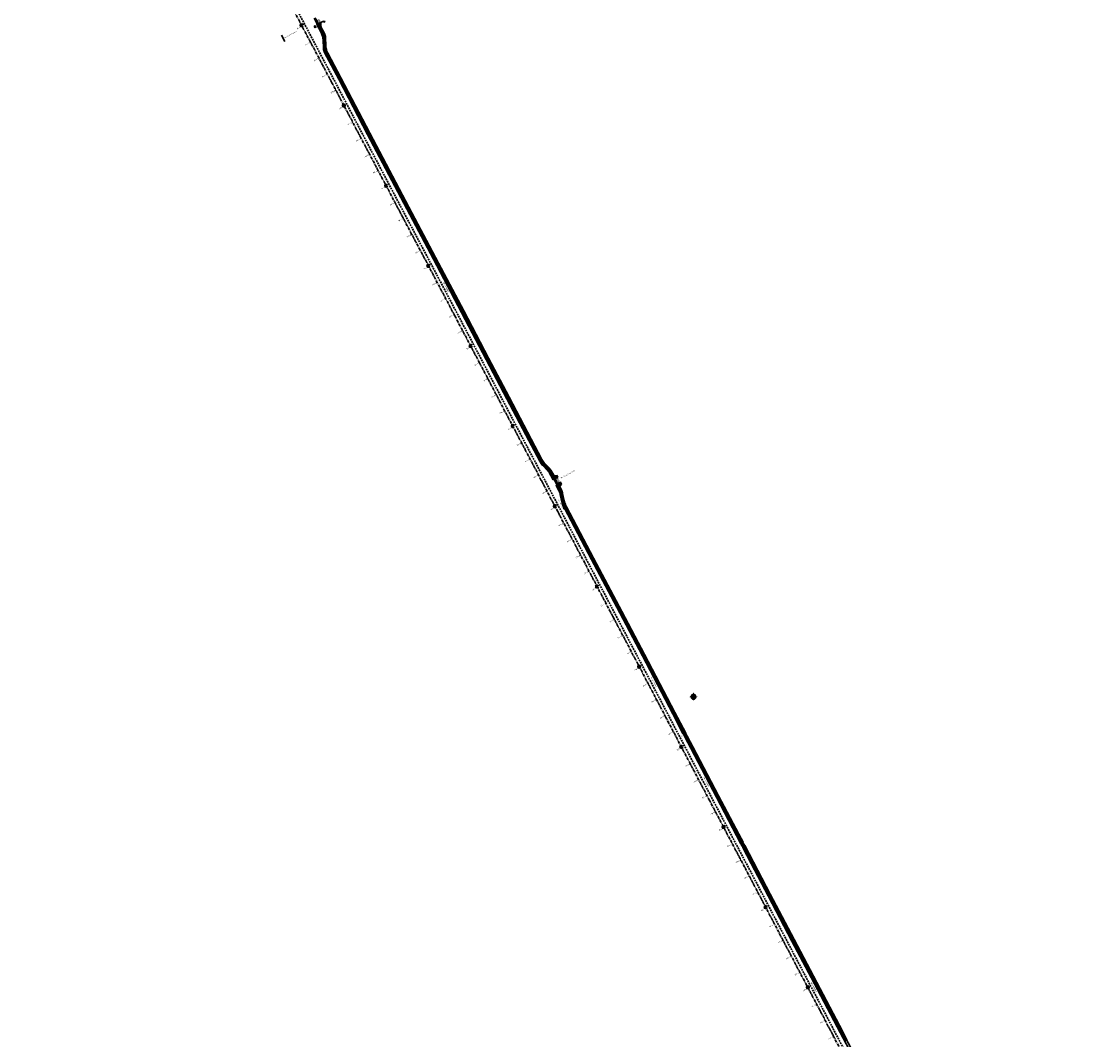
# Model space of a CAD drawing. Extents: x 7529391 to 7533711, y 5721204 to 5728304.
# Tile 3 of 6: x 7530572 to 7531735, y 5724449 to 5725574. Entities that reach past the tile are written whole.
import ezdxf
from ezdxf.enums import TextEntityAlignment as Align

# ---------------------------------------------------------------- set-up
doc = ezdxf.new("R2010")
doc.units = 0
for name, pattern in [('CENTER', [50.8, 31.75, -6.35, 6.35, -6.35]), ('DASHED', [19.05, 12.7, -6.35]), ('HIDDEN', [9.525, 6.35, -3.175])]:
    doc.linetypes.add(name, pattern=pattern)
for name, color, linetype in [('C-DROGI-SYTUACJA-ETYKIETY', 7, 'Continuous'), ('D-hatch-zjazdy-BA', 244, 'Continuous'), ('D-pobocza', 60, 'Continuous')]:
    doc.layers.add(name, color=color, linetype=linetype)
doc.layers.add('D-hatch-ciag-pieszo-rowerowy', color=7, linetype='Continuous', lineweight=13, true_color=0xff9f80)
doc.layers.add('D-poziome-powl-czerwona', color=7, linetype='Continuous', lineweight=9, true_color=0xff6161)
for name, color, linetype, lineweight in [('D-krawędzie', 3, 'Continuous', 30), ('D-krawężniki', 4, 'Continuous', 30), ('D-krawężniki-obniżone', 40, 'DASHED', 30), ('D-opisy', 2, 'Continuous', 30), ('D-oś', 10, 'CENTER', 30), ('D-zjazdy', 202, 'Continuous', 30), ('D-zjazdy-opis', 202, 'Continuous', 30), ('PARSI', 252, 'Continuous', 13)]:
    doc.layers.add(name, color=color, linetype=linetype, lineweight=lineweight)
doc.layers.add('D-malowanie-proj', color=7, linetype='Continuous', true_color=0x3333ff)
doc.styles.add('2mm08', font='arial.ttf', dxfattribs={"width": 0.8})
doc.styles.add('North Arrow Text', font='txt', dxfattribs={"height": 0.1})
doc.styles.get("Standard").update_dxf_attribs({"font": 'arial.ttf'})
pattern_1 = [(45, (0, 0), (-0.33675960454, 0.33675960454), []), (135, (0, 0), (-0.33675960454, -0.33675960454), [])]

# ---------------------------------------------------------------- blocks, each defined once
blk = doc.blocks.new('KRZYZ')
at = {"layer": 'PARSI'}
for p, q in [((5, 0), (-5, 0)), ((0, -5), (0, 5))]:
    blk.add_line(p, q, dxfattribs=at)
blk = doc.blocks.new('orientacja')
at = {"layer": 'D-opisy', "lineweight": 25}
h = blk.add_hatch(color=256, dxfattribs=at)
h.paths.add_polyline_path([(6529064, 5548109.1), (6529064, 5548093.2), (6529066.7, 5548098.5)])
h.paths.add_polyline_path([(6529073, 5548101.7), (6529064, 5548093.2), (6529069.5, 5548095.9)])
h.paths.add_polyline_path([(6529079.9, 5548093.2), (6529064, 5548093.2), (6529069.2, 5548090.4)])
h.paths.add_polyline_path([(6529064, 5548093.2), (6529066.7, 5548087.6), (6529072.4, 5548084.2)])
h.paths.add_polyline_path([(6529064, 5548093.2), (6529061.2, 5548087.9), (6529064, 5548077.3)])
h.paths.add_polyline_path([(6529064, 5548093.2), (6529058.4, 5548090.5), (6529055, 5548084.8)])
h.paths.add_polyline_path([(6529058.7, 5548096), (6529048.1, 5548093.2), (6529064, 5548093.2)])
h.paths.add_polyline_path([(6529061.3, 5548098.8), (6529055.5, 5548102.2), (6529064, 5548093.2)])
for points in [[(6529048.1, 5548093.2), (6529058.7, 5548096)], [(6529079.9, 5548093.2), (6529048.1, 5548093.2)], [(6529048.1, 5548093.2), (6529058.4, 5548090.5)], [(6529052, 5548087.5), (6529052.8, 5548087.9)], [(6529052.2, 5548099.4), (6529053, 5548098.9)], [(6529064, 5548093.2), (6529054.3, 5548084.1)], [(6529064, 5548093.2), (6529054.9, 5548102.9)], [(6529055, 5548084.8), (6529058.4, 5548090.5)], [(6529055, 5548084.8), (6529061.2, 5548087.9)], [(6529055.5, 5548102.2), (6529058.7, 5548096)], [(6529055.5, 5548102.2), (6529061.3, 5548098.8)], [(6529058.4, 5548090.5), (6529064, 5548093.2)], [(6529058.7, 5548096), (6529064, 5548093.2)], [(6529064, 5548093.2), (6529061.2, 5548087.9)], [(6529064, 5548077.3), (6529061.2, 5548087.9)], [(6529064, 5548109.1), (6529061.3, 5548098.8)], [(6529061.3, 5548098.8), (6529064, 5548093.2)], [(6529064, 5548109.1), (6529064, 5548077.3)], [(6529064, 5548109.1), (6529066.7, 5548098.5)], [(6529064, 5548093.2), (6529073.6, 5548102.3)], [(6529066.7, 5548098.5), (6529064, 5548093.2)], [(6529069.5, 5548095.9), (6529064, 5548093.2)], [(6529064, 5548093.2), (6529073.1, 5548083.5)], [(6529064, 5548093.2), (6529069.2, 5548090.4)], [(6529064, 5548093.2), (6529066.7, 5548087.6)], [(6529064, 5548077.3), (6529066.7, 5548087.6)], [(6529065.8, 5548081), (6529065.9, 5548080.1)], [(6529073, 5548101.7), (6529066.7, 5548098.5)], [(6529072.4, 5548084.2), (6529066.7, 5548087.6)], [(6529079.9, 5548093.2), (6529069.2, 5548090.4)], [(6529072.4, 5548084.2), (6529069.2, 5548090.4)], [(6529069.3, 5548082.1), (6529069.7, 5548081.3)], [(6529073, 5548101.7), (6529069.5, 5548095.9)], [(6529079.9, 5548093.2), (6529069.5, 5548095.9)], [(6529074.9, 5548087.5), (6529075.7, 5548087)], [(6529075.9, 5548098.9), (6529075.1, 5548098.6)]]:
    blk.add_lwpolyline(points, dxfattribs=at)
for radius, start, end in [(13.3, 92.995, 177.005), (13.3, 182.995, 267.005), (12.3, 94.3434, 175.6566), (12.3, 184.3434, 265.6566), (13.3, 2.995, 87.005), (13.3, 272.995, 357.005), (12.3, 4.3434, 85.6566), (12.3, 274.3434, 355.6566)]:
    blk.add_arc((6529064, 5548093.2), radius, start, end, dxfattribs=at)
at = {"layer": 'D-opisy', "lineweight": 25, "xscale": 0.6489600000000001, "yscale": 0.6489600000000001, "zscale": 0.6489600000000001, "rotation": 306.822681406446}
blk.add_blockref('KRZYZ', (6529064, 5548093.2), dxfattribs=at)
at = {"layer": 'D-opisy', "lineweight": 25, "style": 'North Arrow Text'}
for s, p in [('W', (6529042.9, 5548088.3)), ('N', (6529064, 5548108.6)), ('S', (6529064, 5548068.9)), ('E', (6529084.3, 5548088.3))]:
    blk.add_text(s, height=4.96, dxfattribs=at).set_placement(p, align=Align.BOTTOM_CENTER)
blk = doc.blocks.new('kilometraz')
at = {"linetype": 'ByBlock', "lineweight": -2}
blk.add_hatch(color=0, dxfattribs=at).paths.add_polyline_path([(0, -0.375, 0.4142136), (0.375, 0, 0.4142136), (0, 0.375)])
at = {"color": 0, "linetype": 'ByBlock', "lineweight": -2}
blk.add_line((0, 0.375), (0, -0.375), dxfattribs=at)
blk.add_circle((0, 0), 0.375, dxfattribs=at)
blk = doc.blocks.new('AeccTickLine')
at = {"color": 0, "linetype": 'ByBlock', "lineweight": -2}
blk.add_line((0, 1), (0, -1), dxfattribs=at)

msp = doc.modelspace()

# ---------------------------------------------------------------- hatches: boundary and pattern name
at = {"layer": 'D-hatch-ciag-pieszo-rowerowy'}
h = msp.add_hatch(dxfattribs=at)
h.set_pattern_fill('ANSI37', color=256, scale=0.15, style=0)
h.set_pattern_definition(pattern_1)
h.paths.add_polyline_path([(7530900.8, 5725571.1), (7530898.5, 5725570), (7530903.2, 5725561.2, -0.006119), (7530903.4, 5725560.7), (7530904.1, 5725562.7), (7530904.4, 5725564.3)])
h = msp.add_hatch(dxfattribs=at)
h.set_pattern_fill('ANSI37', color=256, scale=0.15, style=0)
h.set_pattern_definition(pattern_1)
h.paths.add_polyline_path([(7530901.9, 5725571.6), (7530900.8, 5725571.1), (7530903, 5725566.8), (7530903, 5725569.5)])
h.paths.add_polyline_path([(7530903, 5725572.1), (7530902.8, 5725572), (7530901.9, 5725571.6), (7530903, 5725569.5)])
h = msp.add_hatch(dxfattribs=at)
h.set_pattern_fill('ANSI37', color=256, scale=0.15, style=0)
h.set_pattern_definition(pattern_1)
h.paths.add_polyline_path([(7530956.8, 5725449.8), (7530924.8, 5725510.7), (7530910.5, 5725537.8, -0.113466), (7530908.2, 5725546.5), (7530907.8, 5725555.5, 0.112773), (7530906.7, 5725559.8), (7530904.4, 5725564.3), (7530904.1, 5725562.7), (7530903.4, 5725560.7, -0.10658), (7530905.4, 5725552.6), (7530905.8, 5725543.5, 0.113466), (7530906.9, 5725539.2), (7530922.6, 5725509.5), (7530954.6, 5725448.6), (7530997.8, 5725366.6), (7531027.2, 5725311.1), (7531039.5, 5725287.6), (7531042.3, 5725287.7), (7531029.4, 5725312.2), (7531000.1, 5725367.8)])
h = msp.add_hatch(dxfattribs=at)
h.set_pattern_fill('ANSI37', color=256, scale=0.15, style=0)
h.set_pattern_definition(pattern_1)
h.paths.add_polyline_path([(7531143.8, 5725089.5), (7531146, 5725090.5), (7531134.8, 5725111.9), (7531110.5, 5725158), (7531087.8, 5725201.4), (7531060.4, 5725253.4), (7531042.3, 5725287.7), (7531039.5, 5725287.6), (7531058.2, 5725252.2), (7531085.6, 5725200.2), (7531108.3, 5725156.9), (7531132.5, 5725110.8)])
h = msp.add_hatch(dxfattribs=at)
h.set_pattern_fill('ANSI37', color=256, scale=0.15, style=0)
h.set_pattern_definition(pattern_1)
h.paths.add_polyline_path([(7531155.4, 5725079), (7531149.8, 5725085, -0.068604), (7531146.6, 5725089.4), (7531146, 5725090.5), (7531143.8, 5725089.5), (7531144.6, 5725087.9, 0.068604), (7531147.8, 5725083.5), (7531153.4, 5725077.6, -0.068604), (7531155.8, 5725074.2), (7531156.9, 5725072.1), (7531159.3, 5725067.5), (7531159.6, 5725067.6), (7531160.1, 5725067.8), (7531160.7, 5725068.1), (7531162.1, 5725068.7), (7531164.3, 5725069.7), (7531163.4, 5725071.5), (7531162.2, 5725071.1, -0.373479), (7531159.7, 5725072.1), (7531157.8, 5725075.7, 0.068604)])
h = msp.add_hatch(dxfattribs=at)
h.set_pattern_fill('ANSI37', color=256, scale=0.15, style=0)
h.set_pattern_definition(pattern_1)
h.paths.add_polyline_path([(7531169.6, 5725052, 0.068574), (7531168.3, 5725055.8), (7531166.7, 5725058.8, -0.29099), (7531166.9, 5725060.9), (7531168.1, 5725062.5), (7531167.1, 5725064.6), (7531165, 5725063.5), (7531164.5, 5725063.2), (7531163.8, 5725062.8), (7531163.2, 5725062.1), (7531162.8, 5725061.6), (7531162.5, 5725061.3), (7531165.9, 5725055, -0.068574), (7531167.3, 5725051.1), (7531169, 5725043.1, 0.068574), (7531170.8, 5725038), (7531171.8, 5725036.1), (7531172.4, 5725035), (7531174.6, 5725036.2), (7531174, 5725037.2), (7531173.2, 5725038.8, -0.068574), (7531171.3, 5725044)])
h = msp.add_hatch(dxfattribs=at)
h.set_pattern_fill('ANSI37', color=256, scale=0.15, style=0)
h.set_pattern_definition(pattern_1)
h.paths.add_polyline_path([(7531174.6, 5725036.2), (7531172.4, 5725035), (7531201.6, 5724979.3), (7531232.8, 5724920.5), (7531257.9, 5724873), (7531291.3, 5724809), (7531302.7, 5724787.3), (7531305.5, 5724787.3), (7531293.6, 5724810.2), (7531260.2, 5724874.2), (7531235, 5724921.7), (7531203.8, 5724980.5)])
h = msp.add_hatch(dxfattribs=at)
h.set_pattern_fill('ANSI37', color=256, scale=0.15, style=0)
h.set_pattern_definition(pattern_1)
h.paths.add_polyline_path([(7531313.4, 5724772.1), (7531307.3, 5724783.9), (7531305, 5724782.7), (7531311.2, 5724771), (7531339.5, 5724717), (7531361.7, 5724674.8), (7531366.5, 5724665.7), (7531368.7, 5724666.9), (7531364, 5724675.9), (7531341.7, 5724718.1)])
h = msp.add_hatch(dxfattribs=at)
h.set_pattern_fill('ANSI37', color=256, scale=0.15, style=0)
h.set_pattern_definition(pattern_1)
h.paths.add_polyline_path([(7531425.1, 5724559.3), (7531398.8, 5724609.5), (7531380.3, 5724644.9), (7531370.7, 5724663.2), (7531368.7, 5724661.5), (7531378.1, 5724643.8), (7531396.6, 5724608.3), (7531422.9, 5724558.2), (7531444.2, 5724517.9), (7531472.8, 5724463.4), (7531481.1, 5724447.6), (7531483.3, 5724448.8), (7531475, 5724464.6), (7531446.4, 5724519.1)])
at = {"layer": 'D-hatch-zjazdy-BA'}
h = msp.add_hatch(dxfattribs=at)
h.set_pattern_fill('ANSI37', color=256, scale=0.15, style=0)
h.set_pattern_definition(pattern_1)
h.paths.add_polyline_path([(7531305.5, 5724787.3), (7531302.7, 5724787.3), (7531305, 5724782.7), (7531307.3, 5724783.9)])
h = msp.add_hatch(dxfattribs=at)
h.set_pattern_fill('ANSI37', color=256, scale=0.15, style=0)
h.set_pattern_definition(pattern_1)
h.paths.add_polyline_path([(7531368.7, 5724666.9), (7531366.5, 5724665.7), (7531368.7, 5724661.5), (7531370.7, 5724663.2)])
at = {"layer": 'D-malowanie-proj'}
h = msp.add_hatch(color=256, dxfattribs=at)
h.paths.add_polyline_path([(7530901.4, 5725575.4), (7530901.1, 5725575.9), (7530898.5, 5725574.5), (7530898.7, 5725574)])
h.paths.add_polyline_path([(7530901.8, 5725574.5), (7530901.6, 5725575), (7530898.9, 5725573.6), (7530899.2, 5725573.1)])
h.paths.add_polyline_path([(7530902.3, 5725573.6), (7530902.1, 5725574.1), (7530899.4, 5725572.7), (7530899.6, 5725572.2)])
h.paths.add_polyline_path([(7530896.9, 5725573.1), (7530896.7, 5725573.5), (7530896.3, 5725573.3), (7530896.5, 5725572.9)])
h.paths.add_polyline_path([(7530897.4, 5725572.2), (7530897.2, 5725572.6), (7530896.7, 5725572.4), (7530897, 5725572)])
h.paths.add_polyline_path([(7530897.9, 5725571.3), (7530897.6, 5725571.8), (7530897.2, 5725571.5), (7530897.4, 5725571.1)])
h.paths.add_polyline_path([(7530898.3, 5725570.4), (7530898.1, 5725570.9), (7530897.7, 5725570.6), (7530897.9, 5725570.2)])
h.paths.add_polyline_path([(7530902.8, 5725572.7), (7530902.5, 5725573.2), (7530899.9, 5725571.8), (7530900.1, 5725571.4)])
h = msp.add_hatch(color=256, dxfattribs=at)
h.paths.add_polyline_path([(7531164.6, 5725069.3), (7531164.4, 5725069.7), (7531161.7, 5725068.3), (7531161.9, 5725067.9)])
h.paths.add_polyline_path([(7531165.1, 5725068.4), (7531164.8, 5725068.8), (7531162.2, 5725067.4), (7531162.4, 5725067)])
h.paths.add_polyline_path([(7531165.5, 5725067.5), (7531165.3, 5725067.9), (7531162.6, 5725066.5), (7531162.9, 5725066.1)])
h.paths.add_polyline_path([(7531160.2, 5725066.9), (7531159.9, 5725067.4), (7531159.5, 5725067.2), (7531159.7, 5725066.7)])
h.paths.add_polyline_path([(7531160.6, 5725066.1), (7531160.4, 5725066.5), (7531160, 5725066.3), (7531160.2, 5725065.8)])
h.paths.add_polyline_path([(7531161.1, 5725065.2), (7531160.9, 5725065.6), (7531160.4, 5725065.4), (7531160.7, 5725064.9)])
h = msp.add_hatch(color=256, dxfattribs=at)
h.paths.add_polyline_path([(7531166, 5725066.7), (7531165.7, 5725067.1), (7531163.1, 5725065.7), (7531163.3, 5725065.3)])
h.paths.add_polyline_path([(7531166.4, 5725065.8), (7531166.2, 5725066.2), (7531163.5, 5725064.8), (7531163.8, 5725064.4)])
h.paths.add_polyline_path([(7531166.9, 5725064.9), (7531166.7, 5725065.3), (7531164, 5725064), (7531164.2, 5725063.5)])
h.paths.add_polyline_path([(7531161.5, 5725064.3), (7531161.3, 5725064.8), (7531160.9, 5725064.6), (7531161.1, 5725064.1)])
h.paths.add_polyline_path([(7531162, 5725063.5), (7531161.8, 5725063.9), (7531161.3, 5725063.7), (7531161.6, 5725063.2)])
h.paths.add_polyline_path([(7531162.5, 5725062.6), (7531162.2, 5725063), (7531161.8, 5725062.8), (7531162, 5725062.3)])
h.paths.add_polyline_path([(7531162.9, 5725061.7), (7531162.7, 5725062.1), (7531162.3, 5725061.9), (7531162.5, 5725061.5)])
at = {"layer": 'D-poziome-powl-czerwona'}
h = msp.add_hatch(color=256, dxfattribs=at)
h.dxf.hatch_style = 1
edge = h.paths.add_edge_path()
edge.add_line((7530898.1, 5725569.8), (7530900.7, 5725571))
edge.add_arc((7530917.8, 5725558.3), 21.2, 143.0283, 143.2755, ccw=False)
edge.add_line((7530900.8, 5725571.1), (7530897.4, 5725577.7))
edge.add_arc((7530894.9, 5725582), 5.03, 291.5881, 299.5076, ccw=False)
edge.add_line((7530896.7, 5725577.4), (7530894.6, 5725576.4))
edge.add_line((7530894.6, 5725576.4), (7530898.1, 5725569.8))
h = msp.add_hatch(color=256, dxfattribs=at)
h.dxf.hatch_style = 1
h.paths.add_polyline_path([(7531162.6, 5725061.3), (7531162.8, 5725061.6), (7531163.2, 5725062.1), (7531163.8, 5725062.8), (7531164.5, 5725063.2), (7531164.9, 5725063.4), (7531162.1, 5725068.7), (7531160.7, 5725068.1), (7531160.1, 5725067.8), (7531159.6, 5725067.6), (7531159.3, 5725067.5)])

# ---------------------------------------------------------------- linework, layer by layer
at = {"layer": 'D-krawędzie', "color": 2}
for p, q in [((7531167.1, 5725064.6), (7531168.1, 5725062.5)), ((7531168, 5725062.7), (7531168, 5725062.7))]:
    msp.add_line(p, q, dxfattribs=at)
at = {"layer": 'D-krawędzie', "linetype": 'HIDDEN', "ltscale": 0.3, "flags": 128}
msp.add_lwpolyline([(7530572, 5726166.1), (7530620.4, 5726072.8), (7530641.6, 5726032), (7530661, 5725995.1), (7530689.1, 5725941.5), (7530707.3, 5725907), (7530725.3, 5725873.1), (7530744, 5725837.7), (7530770.5, 5725787.1), (7530787.9, 5725754.3), (7530809.9, 5725712.5), (7530824.7, 5725684.4), (7530840.9, 5725653.7), (7530860.7, 5725616.2), (7530865.3, 5725607.4), (7530878.1, 5725583.1), (7530918.2, 5725507.2), (7530950.2, 5725446.3), (7530993.4, 5725364.3), (7531022.8, 5725308.7), (7531053.8, 5725249.9), (7531081.2, 5725197.9), (7531103.9, 5725154.5), (7531128.1, 5725108.4), (7531149.3, 5725068.2), (7531167.4, 5725033.8), (7531197.2, 5724977), (7531228.2, 5724918), (7531253.2, 5724870.5), (7531286.8, 5724806.7), (7531306.7, 5724768.7), (7531335.1, 5724714.7), (7531357.3, 5724672.4), (7531373.6, 5724641.5), (7531392.2, 5724606), (7531418.5, 5724555.9), (7531439.7, 5724515.6), (7531468.4, 5724461.1), (7531491.8, 5724416.5), (7531532, 5724339.8), (7531557.2, 5724291.7), (7531569.9, 5724267.6), (7531591.4, 5724226.5), (7531610, 5724191.1), (7531616.9, 5724178), (7531630, 5724153), (7531641, 5724132), (7531664.9, 5724087.6), (7531677.6, 5724064.8), (7531683.1, 5724055), (7531686.8, 5724048.2), (7531695.4, 5724031.7), (7531703.7, 5724015.9), (7531709.2, 5724005.5), (7531719.4, 5723986.1), (7531726.3, 5723973), (7531732.7, 5723960.7), (7531735.1, 5723956.2)], dxfattribs=at)
at = {"layer": 'D-krawędzie'}
for points in [[(7530895.4, 5725567.9), (7530896.3, 5725566.3), (7530897.4, 5725566.8), (7530896.5, 5725568.5), (7530895.4, 5725567.9)], [(7530906.2, 5725573.1), (7530906.8, 5725573.4), (7530907.1, 5725572.8), (7530906.5, 5725572.4), (7530906.2, 5725573.1)], [(7530863.2, 5725551), (7530859.5, 5725558.2)]]:
    msp.add_lwpolyline(points, dxfattribs=at)
at = {"layer": 'D-krawędzie', "color": 2}
for points in [[(7530898.5, 5725570), (7530903.2, 5725561.2, -0.112773), (7530905.4, 5725552.6), (7530905.8, 5725543.5, 0.113466), (7530906.9, 5725539.2), (7530922.6, 5725509.5), (7530954.6, 5725448.6), (7530997.8, 5725366.6), (7531027.2, 5725311.1), (7531058.2, 5725252.2), (7531085.6, 5725200.2), (7531108.3, 5725156.9), (7531132.5, 5725110.8), (7531144.6, 5725087.9, 0.068604), (7531147.8, 5725083.5), (7531153.4, 5725077.6, -0.068604), (7531155.8, 5725074.2), (7531156.9, 5725072.1), (7531159.3, 5725067.5)], [(7531164.3, 5725069.7), (7531163.4, 5725071.5), (7531162.2, 5725071.1, -0.373479), (7531159.7, 5725072.1), (7531157.8, 5725075.7, 0.068604), (7531155.4, 5725079), (7531149.8, 5725085, -0.068604), (7531146.6, 5725089.4), (7531134.8, 5725111.9), (7531110.5, 5725158), (7531087.8, 5725201.4), (7531060.4, 5725253.4), (7531029.4, 5725312.2), (7531000.1, 5725367.8), (7530956.8, 5725449.8), (7530924.8, 5725510.7), (7530910.5, 5725537.8, -0.113466), (7530908.2, 5725546.5), (7530907.8, 5725555.5, 0.112773), (7530906.7, 5725559.8), (7530903.6, 5725565.7, -0.119345), (7530903, 5725568), (7530903, 5725572.1)], [(7531162.5, 5725061.3), (7531165.9, 5725055, -0.068574), (7531167.3, 5725051.1), (7531169, 5725043.1, 0.068574), (7531170.8, 5725038), (7531171.8, 5725036.1), (7531201.6, 5724979.3), (7531232.8, 5724920.5), (7531257.9, 5724873), (7531291.3, 5724809), (7531311.2, 5724771), (7531339.5, 5724717), (7531361.7, 5724674.8), (7531378.1, 5724643.8), (7531396.6, 5724608.3), (7531422.9, 5724558.2), (7531444.2, 5724517.9), (7531472.8, 5724463.4), (7531496.2, 5724418.9), (7531508.5, 5724395.4, -0.032205), (7531511.1, 5724389.5, -0.032205)], [(7531498.4, 5724420), (7531475, 5724464.6), (7531446.4, 5724519.1), (7531425.1, 5724559.3), (7531398.8, 5724609.5), (7531380.3, 5724644.9), (7531364, 5724675.9), (7531341.7, 5724718.1), (7531313.4, 5724772.1), (7531293.6, 5724810.2), (7531260.2, 5724874.2), (7531235, 5724921.7), (7531203.8, 5724980.5), (7531174, 5725037.2), (7531173.2, 5725038.8, -0.068574), (7531171.3, 5725044), (7531169.6, 5725052, 0.068574), (7531168.3, 5725055.8), (7531166.7, 5725058.8, -0.29099), (7531166.9, 5725060.9), (7531168.1, 5725062.5)]]:
    msp.add_lwpolyline(points, format="xyb", dxfattribs=at)
at = {"layer": 'D-krawężniki', "ltscale": 0.1}
msp.add_lwpolyline([(7530905.8, 5725573.5), (7530902.8, 5725572)], dxfattribs=at)
at = {"layer": 'D-krawężniki-obniżone', "ltscale": 0.1}
msp.add_lwpolyline([(7530898.1, 5725569.8), (7530902.8, 5725572)], dxfattribs=at)
at = {"layer": 'D-krawężniki-obniżone', "ltscale": 0.1, "flags": 128}
for points in [[(7531159.3, 5725067.5), (7531159.6, 5725067.6), (7531160.1, 5725067.8), (7531160.7, 5725068.1), (7531162.1, 5725068.7), (7531164.3, 5725069.7)], [(7531162.5, 5725061.3), (7531162.8, 5725061.6), (7531163.2, 5725062.1), (7531163.8, 5725062.8), (7531163.8, 5725062.8), (7531163.8, 5725062.8), (7531164.5, 5725063.2), (7531165, 5725063.5), (7531167.1, 5725064.6)]]:
    msp.add_lwpolyline(points, dxfattribs=at)
at = {"layer": 'D-oś', "ltscale": 0.1}
msp.add_lwpolyline([(7531488.7, 5724414.9), (7531465.3, 5724459.4), (7531436.6, 5724514), (7531415.4, 5724554.2), (7531389.1, 5724604.4), (7531370.5, 5724639.8), (7531354.2, 5724670.8), (7531332, 5724713), (7531303.6, 5724767), (7531283.7, 5724805), (7531250.1, 5724868.9), (7531225.1, 5724916.4), (7531194.1, 5724975.4), (7531164.3, 5725032.1), (7531146.2, 5725066.6), (7531125, 5725106.8), (7531100.8, 5725152.9), (7531078.1, 5725196.2), (7531050.7, 5725248.2), (7531019.7, 5725307.1), (7530990.3, 5725362.6), (7530947.1, 5725444.7), (7530915.1, 5725505.5), (7530875, 5725581.4)], dxfattribs=at)
at = {"layer": 'D-pobocza'}
for points in [[(7530898.1, 5725569.8), (7530902.7, 5725560.9, -0.112773), (7530904.9, 5725552.5), (7530905.3, 5725543.5, 0.113466), (7530906.5, 5725539), (7530922.2, 5725509.3), (7530954.1, 5725448.4), (7530997.4, 5725366.4), (7531026.7, 5725310.8), (7531057.8, 5725252), (7531085.1, 5725200), (7531107.9, 5725156.6), (7531132.1, 5725110.5), (7531144.2, 5725087.6, 0.068604), (7531147.4, 5725083.2), (7531153, 5725077.3, -0.068604), (7531155.4, 5725073.9), (7531156.5, 5725071.8), (7531158.8, 5725067.3)], [(7531164.8, 5725070), (7531163.6, 5725072.1), (7531162, 5725071.6, -0.373479), (7531160.2, 5725072.3), (7531158.2, 5725076, 0.068604), (7531155.8, 5725079.3), (7531150.2, 5725085.3, -0.068604), (7531147, 5725089.7), (7531135.2, 5725112.2), (7531111, 5725158.3), (7531088.2, 5725201.6), (7531060.9, 5725253.6), (7531029.8, 5725312.5), (7531000.5, 5725368), (7530957.2, 5725450), (7530925.2, 5725510.9), (7530910.9, 5725538.1, -0.113466), (7530908.7, 5725546.5), (7530908.3, 5725555.5, 0.112773), (7530907.1, 5725560), (7530903, 5725568)], [(7531162.2, 5725060.9), (7531165.4, 5725054.8, -0.068574), (7531166.8, 5725050.9), (7531168.5, 5725042.9, 0.068574), (7531170.3, 5725037.8), (7531171.4, 5725035.9), (7531201.2, 5724979.1), (7531232.4, 5724920.3), (7531257.5, 5724872.8), (7531290.9, 5724808.8), (7531302.1, 5724787.3)], [(7531305.9, 5724787.5), (7531294, 5724810.4), (7531260.6, 5724874.4), (7531235.5, 5724921.9), (7531204.3, 5724980.7), (7531174.5, 5725037.5), (7531173.7, 5725039, -0.068574), (7531171.8, 5725044.1), (7531170.1, 5725052.1, 0.068574), (7531168.7, 5725056), (7531167.2, 5725059, -0.29099), (7531167.3, 5725060.6), (7531168.7, 5725062.5)]]:
    msp.add_lwpolyline(points, format="xyb", dxfattribs=at)
for points in [[(7531168.7, 5725062.5), (7531167.5, 5725064.8)], [(7531369.2, 5724667.1), (7531364.4, 5724676.2), (7531342.2, 5724718.4), (7531313.8, 5724772.4), (7531307.7, 5724784.1)], [(7531304.6, 5724782.6), (7531310.7, 5724770.8), (7531339.1, 5724716.7), (7531361.3, 5724674.5), (7531366, 5724665.5)], [(7531368.3, 5724661.2), (7531377.6, 5724643.5), (7531396.1, 5724608.1), (7531422.5, 5724557.9), (7531443.7, 5724517.7), (7531472.4, 5724463.2), (7531480.7, 5724447.4)], [(7531483.8, 5724449), (7531475.5, 5724464.8), (7531446.8, 5724519.3), (7531425.6, 5724559.6), (7531399.2, 5724609.7), (7531380.7, 5724645.2), (7531371.1, 5724663.4)]]:
    msp.add_lwpolyline(points, dxfattribs=at)
at = {"layer": 'D-zjazdy'}
for points in [[(7531302.1, 5724787.3), (7531305.5, 5724787.3), (7531307.3, 5724783.9), (7531304.6, 5724782.6)], [(7531366, 5724665.5), (7531368.7, 5724666.9), (7531370.7, 5724663.2), (7531368.3, 5724661.2)]]:
    msp.add_lwpolyline(points, dxfattribs=at)

# ---------------------------------------------------------------- block references
at = {"layer": 'C-DROGI-SYTUACJA-ETYKIETY', "color": 10, "linetype": 'Continuous', "lineweight": 60, "xscale": 2.249999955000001, "yscale": 2.249999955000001, "zscale": 2.249999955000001}
for p, rotation in [((7530881.6, 5725568.8), 297.860774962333), ((7530928.3, 5725480.4), 297.7238477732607), ((7530974.9, 5725391.9), 297.8005548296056), ((7531021.6, 5725303.5), 297.8127037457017), ((7531068.2, 5725215), 297.7489032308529), ((7531114.7, 5725126.5), 297.721226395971), ((7531161.2, 5725038), 297.6688308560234), ((7531207.7, 5724949.4), 297.7267374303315), ((7531254.2, 5724860.9), 297.7898897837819), ((7531300.8, 5724772.4), 297.6990057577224), ((7531347.3, 5724683.9), 297.7660269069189), ((7531393.8, 5724595.4), 297.692176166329), ((7531440.4, 5724506.9), 297.7463826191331)]:
    msp.add_blockref('kilometraz', p, dxfattribs=dict(at, rotation=rotation))
at = {"layer": 'C-DROGI-SYTUACJA-ETYKIETY', "color": 2, "linetype": 'Continuous', "lineweight": 60}
for p, xscale, yscale, zscale, rotation in [((7530886.3, 5725560), 0.25, 0.25, 0.25, 297.860774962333), ((7530891, 5725551.2), 0.25, 0.25, 0.25, 297.860774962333), ((7530895.6, 5725542.3), 0.25, 0.25, 0.25, 297.860774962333), ((7530900.3, 5725533.5), 0.25, 0.25, 0.25, 297.860774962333), ((7530905, 5725524.6), 0.25, 0.25, 0.25, 297.860774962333), ((7530909.7, 5725515.8), 0.25, 0.25, 0.25, 297.860774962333), ((7530914.3, 5725506.9), 0.25, 0.25, 0.25, 297.860774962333), ((7530919, 5725498.1), 0.25, 0.25, 0.25, 297.7238477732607), ((7530923.6, 5725489.2), 0.25, 0.25, 0.25, 297.7238477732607), ((7530932.9, 5725471.5), 0.25, 0.25, 0.25, 297.7238477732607), ((7530937.6, 5725462.7), 0.25, 0.25, 0.25, 297.7238477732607), ((7530942.2, 5725453.8), 0.25, 0.25, 0.25, 297.7238477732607), ((7530946.9, 5725445), 0.25, 0.25, 0.25, 297.7238477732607), ((7530951.6, 5725436.1), 0.25, 0.25, 0.25, 297.8005548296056), ((7530956.2, 5725427.3), 0.25, 0.25, 0.25, 297.8005548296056), ((7530960.9, 5725418.4), 0.25, 0.25, 0.25, 297.8005548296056), ((7530965.6, 5725409.6), 0.25, 0.25, 0.25, 297.8005548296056), ((7530970.2, 5725400.8), 0.25, 0.25, 0.25, 297.8005548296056), ((7530979.5, 5725383.1), 0.25, 0.25, 0.25, 297.8005548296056), ((7530984.2, 5725374.2), 0.25, 0.25, 0.25, 297.8005548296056), ((7530988.9, 5725365.4), 0.25, 0.25, 0.25, 297.8005548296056), ((7530993.5, 5725356.5), 0.25, 0.25, 0.25, 297.8496591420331), ((7530998.2, 5725347.7), 0.25, 0.25, 0.25, 297.8496591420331), ((7531002.9, 5725338.8), 0.25, 0.25, 0.25, 297.8496591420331), ((7531007.6, 5725330), 0.25, 0.25, 0.25, 297.8496591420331), ((7531012.2, 5725321.2), 0.25, 0.25, 0.25, 297.8496591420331), ((7531016.9, 5725312.3), 0.25, 0.25, 0.25, 297.8496591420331), ((7531026.2, 5725294.6), 0.25, 0.25, 0.25, 297.8127037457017), ((7531030.9, 5725285.8), 0.25, 0.25, 0.25, 297.8127037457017), ((7531035.6, 5725276.9), 0.25, 0.25, 0.25, 297.8127037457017), ((7531040.2, 5725268.1), 0.25, 0.25, 0.25, 297.8127037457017), ((7531044.9, 5725259.3), 0.25, 0.25, 0.25, 297.8127037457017), ((7531049.6, 5725250.4), 0.25, 0.25, 0.25, 297.8127037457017), ((7531054.2, 5725241.6), 0.25, 0.25, 0.25, 297.7489032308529), ((7531058.9, 5725232.7), 0.25, 0.25, 0.25, 297.7489032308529), ((7531063.5, 5725223.9), 0.25, 0.25, 0.25, 297.7489032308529), ((7531072.9, 5725206.2), 0.25, 0.25, 0.25, 297.7489032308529), ((7531077.5, 5725197.3), 0.25, 0.25, 0.25, 297.7489032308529), ((7531082.2, 5725188.5), 0.25, 0.25, 0.25, 297.6853251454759), ((7531086.8, 5725179.6), 0.25, 0.25, 0.25, 297.6853251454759), ((7531091.4, 5725170.7), 0.25, 0.25, 0.25, 297.6853251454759), ((7531096.1, 5725161.9), 0.25, 0.25, 0.25, 297.6853251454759), ((7531100.7, 5725153), 0.25, 0.25, 0.25, 297.6853251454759), ((7531105.4, 5725144.2), 0.25, 0.25, 0.25, 297.721226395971), ((7531110, 5725135.3), 0.25, 0.25, 0.25, 297.721226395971), ((7531119.3, 5725117.6), 0.25, 0.25, 0.25, 297.721226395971), ((7531124, 5725108.8), 0.25, 0.25, 0.25, 297.721226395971), ((7531128.7, 5725099.9), 0.25, 0.25, 0.25, 297.7806942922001), ((7531133.3, 5725091.1), 0.25, 0.25, 0.25, 297.7806942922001), ((7531138, 5725082.2), 0.25, 0.25, 0.25, 297.7806942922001), ((7531142.6, 5725073.4), 0.25, 0.25, 0.25, 297.7806942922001), ((7531147.3, 5725064.5), 0.25, 0.25, 0.25, 297.6688308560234), ((7531151.9, 5725055.7), 0.25, 0.25, 0.25, 297.6688308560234), ((7531156.6, 5725046.8), 0.25, 0.25, 0.25, 297.6688308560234), ((7531165.9, 5725029.1), 0.25, 0.25, 0.25, 297.6801283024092), ((7531170.5, 5725020.3), 0.25, 0.25, 0.25, 297.6801283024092), ((7531175.2, 5725011.4), 0.25, 0.25, 0.25, 297.6801283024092), ((7531179.8, 5725002.5), 0.25, 0.25, 0.25, 297.6801283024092), ((7531184.5, 5724993.7), 0.25, 0.25, 0.25, 297.6801283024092), ((7531189.1, 5724984.8), 0.25, 0.25, 0.25, 297.6801283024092), ((7531193.7, 5724976), 0.25, 0.25, 0.25, 297.6801283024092), ((7531198.4, 5724967.1), 0.25, 0.25, 0.25, 297.7267374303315), ((7531203, 5724958.3), 0.25, 0.25, 0.25, 297.7267374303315), ((7531212.4, 5724940.6), 0.25, 0.25, 0.25, 297.7267374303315), ((7531217, 5724931.7), 0.25, 0.25, 0.25, 297.7267374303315), ((7531221.7, 5724922.9), 0.25, 0.25, 0.25, 297.7267374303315), ((7531226.3, 5724914), 0.25, 0.25, 0.25, 297.738756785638), ((7531231, 5724905.2), 0.25, 0.25, 0.25, 297.738756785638), ((7531235.6, 5724896.3), 0.25, 0.25, 0.25, 297.738756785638), ((7531240.3, 5724887.5), 0.25, 0.25, 0.25, 297.738756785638), ((7531244.9, 5724878.6), 0.25, 0.25, 0.25, 297.738756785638), ((7531249.6, 5724869.8), 0.25, 0.25, 0.25, 297.738756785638), ((7531258.9, 5724852.1), 0.25, 0.25, 0.25, 297.7898897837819), ((7531263.6, 5724843.2), 0.25, 0.25, 0.25, 297.7898897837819), ((7531268.2, 5724834.4), 0.25, 0.25, 0.25, 297.7898897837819), ((7531272.9, 5724825.5), 0.25, 0.25, 0.25, 297.7898897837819), ((7531277.6, 5724816.7), 0.25, 0.25, 0.25, 297.7898897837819), ((7531282.2, 5724807.8), 0.25, 0.25, 0.25, 297.7898897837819), ((7531286.9, 5724799), 0.25, 0.25, 0.25, 297.6990057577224), ((7531291.5, 5724790.1), 0.25, 0.25, 0.25, 297.6990057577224), ((7531296.2, 5724781.3), 0.25, 0.25, 0.25, 297.6990057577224), ((7531305.5, 5724763.6), 0.25, 0.25, 0.25, 297.6978143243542), ((7531310.1, 5724754.7), 0.25, 0.25, 0.25, 297.6978143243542), ((7531314.8, 5724745.9), 0.25, 0.25, 0.25, 297.6978143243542), ((7531319.4, 5724737), 0.25, 0.25, 0.25, 297.6978143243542), ((7531324.1, 5724728.2), 0.25, 0.25, 0.25, 297.6978143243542), ((7531328.7, 5724719.3), 0.25, 0.25, 0.25, 297.6978143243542), ((7531333.4, 5724710.4), 0.25, 0.25, 0.25, 297.7660269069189), ((7531338, 5724701.6), 0.25, 0.25, 0.25, 297.7660269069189), ((7531342.7, 5724692.7), 0.25, 0.25, 0.25, 297.7660269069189), ((7531352, 5724675), 0.25, 0.25, 0.25, 297.7660269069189), ((7531356.6, 5724666.2), 0.25, 0.25, 0.25, 297.78488485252), ((7531361.3, 5724657.4), 0.25, 0.25, 0.25, 297.78488485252), ((7531366, 5724648.5), 0.25, 0.25, 0.25, 297.78488485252), ((7531370.6, 5724639.7), 0.2499999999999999, 0.2499999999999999, 0.2499999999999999, 297.5760968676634), ((7531375.3, 5724630.8), 0.2499999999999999, 0.2499999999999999, 0.2499999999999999, 297.5760968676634), ((7531379.9, 5724621.9), 0.2499999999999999, 0.2499999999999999, 0.2499999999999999, 297.5760968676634), ((7531384.5, 5724613.1), 0.2499999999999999, 0.2499999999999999, 0.2499999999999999, 297.5760968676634), ((7531389.2, 5724604.2), 0.25, 0.25, 0.25, 297.692176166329), ((7531398.4, 5724586.5), 0.25, 0.25, 0.25, 297.692176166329), ((7531403.1, 5724577.6), 0.25, 0.25, 0.25, 297.692176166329), ((7531407.7, 5724568.8), 0.25, 0.25, 0.25, 297.692176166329), ((7531412.4, 5724559.9), 0.25, 0.25, 0.25, 297.692176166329), ((7531417, 5724551.1), 0.2499999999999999, 0.2499999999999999, 0.2499999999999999, 297.8160944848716), ((7531421.7, 5724542.2), 0.2499999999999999, 0.2499999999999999, 0.2499999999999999, 297.8160944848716), ((7531426.4, 5724533.4), 0.2499999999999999, 0.2499999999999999, 0.2499999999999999, 297.8160944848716), ((7531431, 5724524.5), 0.2499999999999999, 0.2499999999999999, 0.2499999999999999, 297.8160944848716), ((7531435.7, 5724515.7), 0.2499999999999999, 0.2499999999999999, 0.2499999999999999, 297.8160944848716), ((7531445, 5724498), 0.25, 0.25, 0.25, 297.7463826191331), ((7531449.7, 5724489.2), 0.25, 0.25, 0.25, 297.7463826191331), ((7531454.3, 5724480.3), 0.25, 0.25, 0.25, 297.7463826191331), ((7531459, 5724471.5), 0.25, 0.25, 0.25, 297.7463826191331), ((7531463.6, 5724462.6), 0.25, 0.25, 0.25, 297.7463826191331), ((7531468.3, 5724453.8), 0.25, 0.25, 0.25, 297.6938699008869)]:
    msp.add_blockref('AeccTickLine', p, dxfattribs=dict(at, xscale=xscale, yscale=yscale, zscale=zscale, rotation=rotation))
at = {"layer": 'D-opisy', "xscale": 0.2109375, "yscale": 0.2109375, "zscale": 0.2109375}
msp.add_blockref('orientacja', (6154089.7, 4554526.8), dxfattribs=at)

# ---------------------------------------------------------------- texts
at = {"layer": 'C-DROGI-SYTUACJA-ETYKIETY', "color": 2}
for s, rotation, p in [('69+000', 207.8608, (7530881.5, 5725568.3)), ('69+020', 207.8608, (7530890.8, 5725550.6)), ('69+040', 207.8608, (7530900.2, 5725533)), ('69+060', 207.8608, (7530909.5, 5725515.3)), ('69+080', 207.7238, (7530918.8, 5725497.6)), ('69+100', 207.7238, (7530928.1, 5725479.9)), ('69+120', 207.7238, (7530937.4, 5725462.2)), ('69+140', 207.7238, (7530946.7, 5725444.5)), ('69+160', 207.8006, (7530956.1, 5725426.8)), ('69+180', 207.8006, (7530965.4, 5725409.1)), ('69+200', 207.8006, (7530974.7, 5725391.4)), ('69+220', 207.8006, (7530984.1, 5725373.7)), ('69+240', 207.8497, (7530993.4, 5725356)), ('69+260', 207.8497, (7531002.7, 5725338.3)), ('69+280', 207.8497, (7531012.1, 5725320.7)), ('69+300', 207.8127, (7531021.4, 5725303)), ('69+320', 207.8127, (7531030.7, 5725285.3)), ('69+340', 207.8127, (7531040.1, 5725267.6)), ('69+360', 207.8127, (7531049.4, 5725249.9)), ('69+380', 207.7489, (7531058.7, 5725232.2)), ('69+400', 207.7489, (7531068, 5725214.5)), ('69+420', 207.7489, (7531077.3, 5725196.8)), ('69+440', 207.6853, (7531086.6, 5725179.1)), ('69+460', 207.6853, (7531095.9, 5725161.4)), ('69+480', 207.7212, (7531105.2, 5725143.7)), ('69+500', 207.7212, (7531114.5, 5725126)), ('69+520', 207.7212, (7531123.8, 5725108.3)), ('69+540', 207.7807, (7531133.2, 5725090.6)), ('69+560', 207.7807, (7531142.5, 5725072.9)), ('69+580', 207.6688, (7531151.8, 5725055.2)), ('69+600', 207.6688, (7531161.1, 5725037.5)), ('69+620', 207.6801, (7531170.4, 5725019.7)), ('69+640', 207.6801, (7531179.6, 5725002)), ('69+660', 207.6801, (7531188.9, 5724984.3)), ('69+680', 207.7267, (7531198.2, 5724966.6)), ('69+700', 207.7267, (7531207.5, 5724948.9)), ('69+720', 207.7267, (7531216.8, 5724931.2)), ('69+740', 207.7388, (7531226.2, 5724913.5)), ('69+760', 207.7388, (7531235.5, 5724895.8)), ('69+780', 207.7388, (7531244.8, 5724878.1)), ('69+800', 207.7899, (7531254.1, 5724860.4)), ('69+820', 207.7899, (7531263.4, 5724842.7)), ('69+840', 207.7899, (7531272.7, 5724825)), ('69+860', 207.7899, (7531282.1, 5724807.3)), ('69+880', 207.699, (7531291.4, 5724789.6)), ('69+900', 207.699, (7531300.7, 5724771.9)), ('69+920', 207.6978, (7531310, 5724754.2)), ('69+940', 207.6978, (7531319.2, 5724736.5)), ('69+960', 207.6978, (7531328.5, 5724718.8)), ('69+980', 207.766, (7531337.9, 5724701.1)), ('70+000', 207.766, (7531347.2, 5724683.4)), ('70+020', 207.7849, (7531356.5, 5724665.7)), ('70+040', 207.7849, (7531365.8, 5724648)), ('70+060', 207.5761, (7531375.1, 5724630.3)), ('70+080', 207.5761, (7531384.4, 5724612.6)), ('70+100', 207.6922, (7531393.6, 5724594.8)), ('70+120', 207.6922, (7531402.9, 5724577.1)), ('70+140', 207.6922, (7531412.2, 5724559.4)), ('70+160', 207.8161, (7531421.6, 5724541.7)), ('70+180', 207.8161, (7531430.9, 5724524)), ('70+200', 207.7464, (7531440.2, 5724506.3)), ('70+220', 207.7464, (7531449.5, 5724488.6)), ('70+240', 207.7464, (7531458.8, 5724470.9)), ('70+260', 207.6939, (7531468.1, 5724453.2))]:
    msp.add_text(s, height=1.25, rotation=rotation, dxfattribs=at).set_placement(p)
at = {"layer": 'D-opisy'}
for p in [(7531037.8, 5725284.9), (7531164.6, 5725045.5), (7531266.8, 5724849.5), (7531325.1, 5724738.5), (7531443.6, 5724512.2)]:
    msp.add_text('istn. rów drogowy', height=1.2, rotation=298.1037, dxfattribs=at).set_placement(p)
at = {"layer": 'D-opisy', "attachment_point": 1, "rotation": 28.474}
for s, insert, char_height in [('wjazd do elektrociepłowni', (7530862.4, 5725555.5), 1), ('istn. droga wewnętrzna', (7531167.1, 5725069.6), 1.25)]:
    msp.add_mtext_dynamic_manual_height_columns(s, width=24.765, gutter_width=6, heights=[0], dxfattribs=dict(at, insert=insert, char_height=char_height))
at = {"layer": 'D-zjazdy-opis', "style": '2mm08', "width": 0.8}
for p in [(7531300.6, 5724784.1), (7531365, 5724662.2)]:
    msp.add_text('ZI', height=1.5, dxfattribs=at).set_placement(p)

doc.saveas('drawing.dxf')
